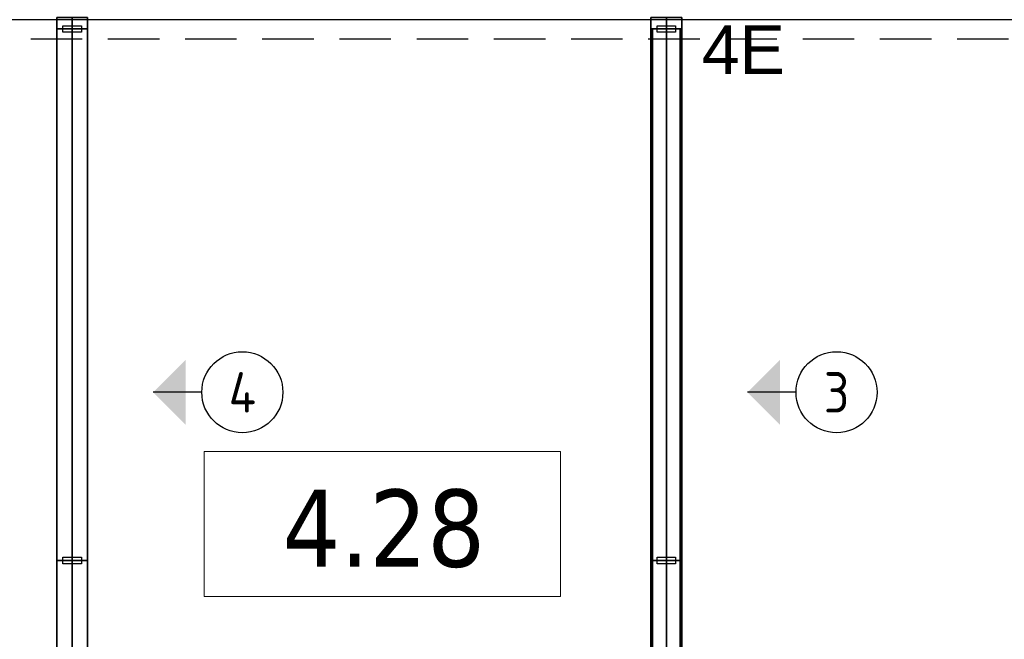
# Model space of a CAD drawing. Extents: x 2744 to 57639, y 3641 to 38820.
# Tile 28 of 179: x 11688 to 14725, y 33751 to 35663. Entities that reach past the tile are written whole.
import ezdxf
from ezdxf.enums import TextEntityAlignment as Align

# ---------------------------------------------------------------- set-up
doc = ezdxf.new("R2010")
doc.units = 0
doc.header["$LTSCALE"] = 50
doc.header["$PDSIZE"] = -5
doc.linetypes.add('HIDDEN2', pattern=[4.7625, 3.175, -1.5875])
doc.layers.get('0').update_dxf_attribs({"linetype": 'CONTINUOUS'})
doc.layers.get('DEFPOINTS').update_dxf_attribs({"linetype": 'CONTINUOUS'})
doc.layers.add('A-AREA-IDEN', color=8, linetype='CONTINUOUS', lineweight=18)
for name, color, linetype in [('AS-A38--_F----5', 2, 'CONTINUOUS'), ('AS-A38--_F---4-', 9, 'CONTINUOUS'), ('AS-I38-M_F----5_Muuraansluitingen', 7, 'CONTINUOUS'), ('AS-I38-M_F----5_Wandmodulen', 7, 'CONTINUOUS'), ('AS-L38--', 7, 'CONTINUOUS'), ('AS-L38--_F----5', 7, 'CONTINUOUS'), ('AS-L38--_F---4-', 7, 'CONTINUOUS'), ('AS-L38--_F-23--', 3, 'CONTINUOUS'), ('AS-L38--_F1-----', 2, 'CONTINUOUS'), ('AS-L38--_F123--', 7, 'CONTINUOUS'), ('AS-L38GL_F---4-', 2, 'CONTINUOUS'), ('AS-L38GL_F123--', 3, 'CONTINUOUS'), ('AS-M38--_F----5', 1, 'CONTINUOUS'), ('AS-T38--_F----5', 7, 'CONTINUOUS'), ('AS-T38--_F-23--', 7, 'CONTINUOUS'), ('IWTEKST', 2, 'CONTINUOUS')]:
    doc.layers.add(name, color=color, linetype=linetype)
doc.layers.add('AS-I38-1_F----5', color=2, linetype='CONTINUOUS', plot=False)
doc.layers.add('IWHULPLIJN', color=40, linetype='CONTINUOUS', plot=False)
doc.styles.get("Standard").update_dxf_attribs({"font": 'isocp.shx'})
doc.styles.add('Tahoma_1', font='TAHOMA.TTF', dxfattribs={"height": 238.040123})
pattern_1 = [(0, (869, 1360), (31.75, 31.75), [15.875, -47.625]), (90, (876.938, 1352.062), (-31.75, 31.75), [15.875, -47.625])]
pattern_2 = [(60, (616, 2090), (-43300, 25000), [300, -50000]), (60, (690, 2164), (-43300, 25000), [100, -50000]), (60, (645, 2190), (-43300, 25000), [100, -50000]), (150, (780, 2170), (-25000, -43300), [200, -50000])]
pattern_3 = [(0, (691.5, 1360), (29.7656, 59.5312), [0, -59.5312])]
pattern_4 = [(60, (616, 1230), (-43300, 25000), [300, -50000]), (60, (690, 1304), (-43300, 25000), [100, -50000]), (60, (645, 1330), (-43300, 25000), [100, -50000]), (150, (780, 1310), (-25000, -43300), [200, -50000])]
pattern_5 = [(60, (616, 370), (-43300, 25000), [300, -50000]), (60, (690, 444), (-43300, 25000), [100, -50000]), (60, (645, 470), (-43300, 25000), [100, -50000]), (150, (780, 450), (-25000, -43300), [200, -50000])]
pattern_6 = [(0, (820, 1360), (31.75, 31.75), [15.875, -47.625]), (90, (827.938, 1352.062), (-31.75, 31.75), [15.875, -47.625])]
pattern_7 = [(60, (745, 2090), (-43300, 25000), [300, -50000]), (60, (817, 2164), (-43300, 25000), [100, -50000]), (60, (773, 2190), (-43300, 25000), [100, -50000]), (150, (907, 2170), (-25000, -43300), [200, -50000])]
pattern_8 = [(0, (820, 1360), (29.7656, 59.5312), [0, -59.5312])]
pattern_9 = [(60, (745, 1230), (-43300, 25000), [300, -50000]), (60, (817, 1304), (-43300, 25000), [100, -50000]), (60, (773, 1330), (-43300, 25000), [100, -50000]), (150, (907, 1310), (-25000, -43300), [200, -50000])]
pattern_10 = [(60, (745, 370), (-43300, 25000), [300, -50000]), (60, (817, 444), (-43300, 25000), [100, -50000]), (60, (773, 470), (-43300, 25000), [100, -50000]), (150, (907, 450), (-25000, -43300), [200, -50000])]

# ---------------------------------------------------------------- blocks, each defined once
blk = doc.blocks.new('00_KU ruimtetag groot - 00_KU ruimtetag groot-3653893-Plotview 4e Verdieping - schaal 1 op 100')
at = {"layer": 'A-AREA-IDEN'}
for p, q in [((5.5, 2.164), (-5.5, 2.164)), ((-5.5, 2.164), (-5.5, -2.302)), ((5.5, -2.302), (5.5, 2.164)), ((-5.5, -2.302), (5.5, -2.302))]:
    blk.add_line(p, q, dxfattribs=at)
blk = doc.blocks.new('Onderlegger 4e verdieping')
at = {"layer": 'A-AREA-IDEN', "xscale": 99.99999999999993, "yscale": 99.99999999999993, "zscale": 99.99999999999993}
blk.add_blockref('00_KU ruimtetag groot - 00_KU ruimtetag groot-3653893-Plotview 4e Verdieping - schaal 1 op 100', (12806.4, 34113.9), dxfattribs=at)
at = {"layer": 'A-AREA-IDEN', "insert": (12811, 34213.2), "char_height": 238.04, "width": 768, "attachment_point": 2, "line_spacing_factor": 1.000232, "style": 'Tahoma_1'}
blk.add_mtext('4.28', dxfattribs=at)
blk = doc.blocks.new('WandNr2-_CTA01')
at = {"layer": 'AS-T38--_F-23--', "color": 0, "linetype": 'ByBlock'}
blk.add_line((0, -5), (0, -2), dxfattribs=at)
blk.add_circle((0, -7.5), 2.5, dxfattribs=at)
blk.add_solid([(0, -2), (2, -4), (-2, -4)], dxfattribs=at)
blk.add_attdef('WANDNR', text='', height=2.5, dxfattribs=at).set_placement((0, -7.5), align=Align.MIDDLE)
blk = doc.blocks.new('WandNr5o_CTA01')
at = {"layer": 'AS-T38--_F----5', "color": 0, "linetype": 'ByBlock'}
blk.add_circle((0, -18), 2.5, dxfattribs=at)
blk.add_attdef('WANDNR', text='', height=2.5, dxfattribs=at).set_placement((0, -18), align=Align.MIDDLE)
blk = doc.blocks.new('BvnAans-_CTA01')
at = {"layer": 'AS-L38--_F----5', "color": 0, "invisible_edges": 10}
blk.add_3dface([(0, 0), (1, 0), (1, 0, 1), (0, 0, 1)], dxfattribs=at)
at = {"layer": 'AS-L38--_F---4-', "invisible_edges": 10}
for points in [[(0, 0.5), (1, 0.5), (1, 0.5, 1), (0, 0.5, 1)], [(0, -0.5), (1, -0.5), (1, -0.5, 1), (0, -0.5, 1)]]:
    blk.add_3dface(points, dxfattribs=at)
at = {"layer": 'AS-L38--_F---4-'}
blk.add_3dface([(0, -0.5, 1), (0, 0.5, 1), (1, 0.5, 1), (1, -0.5, 1)], dxfattribs=at)
blk = doc.blocks.new('OndrAans_CTA01')
at = {"layer": 'AS-L38--_F----5', "color": 0, "invisible_edges": 10}
blk.add_3dface([(0, 0), (1, 0), (1, 0, 1), (0, 0, 1)], dxfattribs=at)
at = {"layer": 'AS-L38--_F---4-', "invisible_edges": 10}
for points in [[(0, 0.5), (1, 0.5), (1, 0.5, 1), (0, 0.5, 1)], [(0, -0.5), (1, -0.5), (1, -0.5, 1), (0, -0.5, 1)]]:
    blk.add_3dface(points, dxfattribs=at)
at = {"layer": 'AS-L38--_F123--', "color": 0}
blk.add_3dface([(0, -0.5), (1, -0.5), (1, 0.5), (0, 0.5)], dxfattribs=at)
blk = doc.blocks.new('Q0WDSTL-_CTA01')
at = {"layer": 'AS-L38--_F-23--'}
for p, q in [((0, 0.3), (0, 0.5)), ((0, -0.3), (0, -0.5))]:
    blk.add_line(p, q, dxfattribs=at)
at = {"layer": 'AS-L38--_F-23--', "color": 1}
blk.add_lwpolyline([(0, 0.3), (1, 0.3), (1, -0.3), (0, -0.3)], dxfattribs=at)
at = {"layer": 'AS-L38--_F1-----'}
blk.add_lwpolyline([(0, 0.5), (0, -0.5)], dxfattribs=at)
blk = doc.blocks.new('D1------_CTA01')
at = {"layer": 'AS-L38--_F----5', "color": 0}
blk.add_3dface([(0, 0), (1, 0), (1, 0, 1), (0, 0, 1)], dxfattribs=at)
at = {"layer": 'AS-L38--_F---4-'}
for points in [[(0, 0.5), (1, 0.5), (1, 0.5, 1), (0, 0.5, 1)], [(0, -0.5), (1, -0.5), (1, -0.5, 1), (0, -0.5, 1)]]:
    blk.add_3dface(points, dxfattribs=at)
blk = doc.blocks.new('QWND9---_CTA01')
at = {"layer": 'AS-A38--_F----5', "extrusion": (0, -1, 0)}
h = blk.add_hatch(dxfattribs=at)
h.set_pattern_fill('CROSS', color=256, scale=5, style=0)
h.set_pattern_definition(pattern_1)
h.paths.add_polyline_path([(0, 940), (1738, 940), (1738, 1780), (0, 1780)])
at = {"layer": 'AS-A38--_F---4-', "extrusion": (0, -1, 0)}
h = blk.add_hatch(dxfattribs=at)
h.set_pattern_fill('CROSS', color=256, scale=5, style=0)
h.set_pattern_definition(pattern_1)
h.paths.add_polyline_path([(0, 940), (1738, 940), (1738, 1780), (0, 1780)])
h = blk.add_hatch(dxfattribs=at)
h.set_pattern_fill('CROSS', color=256, scale=5, style=0)
h.set_pattern_definition(pattern_1)
h.paths.add_polyline_path([(0, 940), (1738, 940), (1738, 1780), (0, 1780)])
at = {"layer": 'DEFPOINTS'}
blk.add_point((0, 0, 2700), dxfattribs=at)
at = {"layer": 'AS-L38--', "yscale": 95}
for name, p, xscale, zscale in [('BvnAans-_CTA01', (0, 0, 2660), 1738, 40), ('OndrAans_CTA01', (0, 0), 1738, 60), ('Q0WDSTL-_CTA01', (0, 0), 10, 10), ('D1------_CTA01', (0, 0, 1780), 1738, 880), ('D1------_CTA01', (0, 0, 940), 1738, 840), ('D1------_CTA01', (0, 0, 60), 1738, 880)]:
    blk.add_blockref(name, p, dxfattribs=dict(at, xscale=xscale, zscale=zscale))
at = {"layer": 'AS-L38--', "xscale": 10, "yscale": 95, "zscale": 10, "rotation": 180}
blk.add_blockref('Q0WDSTL-_CTA01', (1738, 0), dxfattribs=at)
at = {"layer": 'AS-I38-1_F----5', "extrusion": (0, -1, 0)}
blk.add_text('1', height=90, dxfattribs=at).set_placement((40, 130))
at = {"layer": 'AS-I38-M_F----5_Wandmodulen', "extrusion": (0, -1, 0)}
blk.add_text('AH-Z1', height=125, rotation=90, dxfattribs=at).set_placement((869, 2750), align=Align.MIDDLE_LEFT)
blk = doc.blocks.new('QPGLAS--_CTA01')
at = {"layer": 'AS-L38--_F----5', "color": 0}
blk.add_3dface([(0, 0), (1, 0), (1, 0, 1), (0, 0, 1)], dxfattribs=at)
at = {"layer": 'AS-L38GL_F123--'}
blk.add_line((0, 0), (1, 0), dxfattribs=at)
at = {"layer": 'AS-L38GL_F---4-'}
mesh = blk.add_polymesh((6, 3), dxfattribs=at)
for k, corner in enumerate([(1, -0.45, 1), (1, -0.45), (1, -0.45), (0, -0.45, 1), (0, -0.45), (0, -0.45), (0, 0.45, 1), (0, 0.45), (0, -0.45), (1, 0.45, 1), (1, 0.45), (1, -0.45), (1, 0.45, 1), (1, 0.45, 1), (1, -0.45, 1), (0, 0.45, 1), (0, 0.45, 1), (0, -0.45, 1)]):
    mesh.set_mesh_vertex(divmod(k, 3), corner)
blk = doc.blocks.new('O4------_CTA01')
blk.add_blockref('QPGLAS--_CTA01', (0, 0))
blk = doc.blocks.new('QWND63--_CTA01')
at = {"layer": 'AS-A38--_F----5', "extrusion": (0, -1, 0)}
h = blk.add_hatch(dxfattribs=at)
h.set_pattern_fill('GLAS2', color=256, scale=50, angle=60, style=0, pattern_type=2)
h.set_pattern_definition(pattern_2)
h.paths.add_polyline_path([(0, 1780), (1383, 1780), (1383, 2660), (0, 2660)])
h = blk.add_hatch(dxfattribs=at)
h.set_pattern_fill('GLAS2', color=256, scale=50, angle=60, style=0, pattern_type=2)
h.set_pattern_definition(pattern_4)
h.paths.add_polyline_path([(0, 940), (1383, 940), (1383, 1780), (0, 1780)])
h = blk.add_hatch(dxfattribs=at)
h.set_pattern_fill('GLAS2', color=256, scale=50, angle=60, style=0, pattern_type=2)
h.set_pattern_definition(pattern_5)
h.paths.add_polyline_path([(0, 60), (1383, 60), (1383, 940), (0, 940)])
h = blk.add_hatch(dxfattribs=at)
h.set_pattern_fill('DOTS', color=256, scale=37.5, style=0)
h.set_pattern_definition(pattern_3)
h.paths.add_polyline_path([(10, 950), (1373, 950), (1373, 1770), (10, 1770)])
at = {"layer": 'AS-A38--_F---4-', "extrusion": (0, -1, 0)}
h = blk.add_hatch(dxfattribs=at)
h.set_pattern_fill('GLAS2', color=256, scale=50, angle=60, style=0, pattern_type=2)
h.set_pattern_definition(pattern_2)
h.paths.add_polyline_path([(0, 1780), (1383, 1780), (1383, 2660), (0, 2660)])
h = blk.add_hatch(dxfattribs=at)
h.set_pattern_fill('GLAS2', color=256, scale=50, angle=60, style=0, pattern_type=2)
h.set_pattern_definition(pattern_4)
h.paths.add_polyline_path([(0, 940), (1383, 940), (1383, 1780), (0, 1780)])
h = blk.add_hatch(dxfattribs=at)
h.set_pattern_fill('GLAS2', color=256, scale=50, angle=60, style=0, pattern_type=2)
h.set_pattern_definition(pattern_5)
h.paths.add_polyline_path([(0, 60), (1383, 60), (1383, 940), (0, 940)])
h = blk.add_hatch(dxfattribs=at)
h.set_pattern_fill('DOTS', color=256, scale=37.5, style=0)
h.set_pattern_definition(pattern_3)
h.paths.add_polyline_path([(10, 950), (1373, 950), (1373, 1770), (10, 1770)])
h = blk.add_hatch(dxfattribs=at)
h.set_pattern_fill('GLAS2', color=256, scale=50, angle=60, style=0, pattern_type=2)
h.set_pattern_definition(pattern_2)
h.paths.add_polyline_path([(0, 1780), (1383, 1780), (1383, 2660), (0, 2660)])
h = blk.add_hatch(dxfattribs=at)
h.set_pattern_fill('GLAS2', color=256, scale=50, angle=60, style=0, pattern_type=2)
h.set_pattern_definition(pattern_4)
h.paths.add_polyline_path([(0, 940), (1383, 940), (1383, 1780), (0, 1780)])
h = blk.add_hatch(dxfattribs=at)
h.set_pattern_fill('GLAS2', color=256, scale=50, angle=60, style=0, pattern_type=2)
h.set_pattern_definition(pattern_5)
h.paths.add_polyline_path([(0, 60), (1383, 60), (1383, 940), (0, 940)])
h = blk.add_hatch(dxfattribs=at)
h.set_pattern_fill('DOTS', color=256, scale=37.5, style=0)
h.set_pattern_definition(pattern_3)
h.paths.add_polyline_path([(10, 950), (1373, 950), (1373, 1770), (10, 1770)])
at = {"layer": 'DEFPOINTS'}
blk.add_point((0, 0, 2700), dxfattribs=at)
at = {"layer": 'AS-L38--', "yscale": 95}
for name, p, xscale, zscale in [('BvnAans-_CTA01', (0, 0, 2660), 1383, 40), ('OndrAans_CTA01', (0, 0), 1383, 60), ('Q0WDSTL-_CTA01', (0, 0), 10, 10), ('O4------_CTA01', (0, 0, 940), 1383, 840), ('O4------_CTA01', (0, 0, 1780), 1383, 880), ('O4------_CTA01', (0, 0, 60), 1383, 880)]:
    blk.add_blockref(name, p, dxfattribs=dict(at, xscale=xscale, zscale=zscale))
at = {"layer": 'AS-L38--', "xscale": 10, "yscale": 95, "zscale": 10, "rotation": 180}
blk.add_blockref('Q0WDSTL-_CTA01', (1383, 0), dxfattribs=at)
at = {"layer": 'AS-I38-1_F----5', "extrusion": (0, -1, 0)}
blk.add_text('2', height=90, dxfattribs=at).set_placement((40, 130))
at = {"layer": 'AS-I38-M_F----5_Wandmodulen', "extrusion": (0, -1, 0)}
blk.add_text('GH', height=125, rotation=90, dxfattribs=at).set_placement((691.5, 2750), align=Align.MIDDLE_LEFT)
blk = doc.blocks.new('DtlRchts_CTA01')
at = {"color": 0, "linetype": 'ByBlock', "const_width": 0.2}
blk.add_lwpolyline([(-3, 0), (3, 0)], dxfattribs=at)
at = {"color": 3, "linetype": 'ByBlock'}
blk.add_attdef('DETAIL', text='', height=2.5, dxfattribs=at).set_placement((-0.755, 0.5), align=Align.RIGHT)
blk = doc.blocks.new('QEND8---_CTA01')
at = {"layer": 'AS-L38--_F----5', "invisible_edges": 1}
for points in [[(0, 0), (0, 0, 60), (35, 0, 60), (35, 0)], [(0, 0, 2660), (0, 0, 2700), (35, 0, 2700), (35, 0, 2660)]]:
    blk.add_3dface(points, dxfattribs=at)
at = {"layer": 'AS-L38--_F----5'}
blk.add_3dface([(0, 0, 60), (0, 0, 2660), (35, 0, 2660), (35, 0, 60)], dxfattribs=at)
at = {"layer": 'AS-L38--_F---4-', "invisible_edges": 1}
for points in [[(35, 47.5), (35, 47.5, 60), (0, 47.5, 60), (0, 47.5)], [(35, 47.5, 2660), (35, 47.5, 2700), (0, 47.5, 2700), (0, 47.5, 2660)], [(0, -47.5), (0, -47.5, 60), (35, -47.5, 60), (35, -47.5)], [(0, -47.5, 2660), (0, -47.5, 2700), (35, -47.5, 2700), (35, -47.5, 2660)]]:
    blk.add_3dface(points, dxfattribs=at)
at = {"layer": 'AS-L38--_F---4-'}
for points in [[(35, 47.5, 60), (35, 47.5, 2660), (0, 47.5, 2660), (0, 47.5, 60)], [(0, -47.5, 2700), (35, -47.5, 2700), (35, 47.5, 2700), (0, 47.5, 2700)], [(35, -47.5), (35, -47.5, 60), (35, 47.5, 60), (35, 47.5)], [(35, -47.5, 60), (35, -47.5, 2660), (35, 47.5, 2660), (35, 47.5, 60)], [(35, -47.5, 2660), (35, -47.5, 2700), (35, 47.5, 2700), (35, 47.5, 2660)], [(0, -47.5, 60), (0, -47.5, 2660), (35, -47.5, 2660), (35, -47.5, 60)]]:
    blk.add_3dface(points, dxfattribs=at)
at = {"layer": 'AS-L38--_F123--'}
blk.add_lwpolyline([(0, -47.5), (35, -47.5), (35, 47.5), (0, 47.5)], dxfattribs=at)
at = {"layer": 'DEFPOINTS'}
blk.add_point((35, 0, 2700), dxfattribs=at)
at = {"layer": 'AS-L38--', "xscale": 10, "yscale": 95, "zscale": 10}
blk.add_blockref('Q0WDSTL-_CTA01', (0, 0), dxfattribs=at)
at = {"layer": 'AS-I38-M_F----5_Muuraansluitingen', "extrusion": (0, -1, 0)}
blk.add_text('4E', height=125, rotation=90, dxfattribs=at).set_placement((35, 2750), align=Align.MIDDLE_LEFT)
blk = doc.blocks.new('QEND11--_CTA01')
at = {"layer": 'AS-L38--_F----5', "invisible_edges": 1}
for points in [[(0, 0), (0, 0, 60), (35, 0, 60), (35, 0)], [(0, 0, 2660), (0, 0, 2700), (35, 0, 2700), (35, 0, 2660)]]:
    blk.add_3dface(points, dxfattribs=at)
at = {"layer": 'AS-L38--_F----5'}
blk.add_3dface([(0, 0, 60), (0, 0, 2660), (35, 0, 2660), (35, 0, 60)], dxfattribs=at)
at = {"layer": 'AS-L38--_F---4-', "invisible_edges": 1}
for points in [[(35, 47.5), (35, 47.5, 60), (0, 47.5, 60), (0, 47.5)], [(35, 47.5, 2660), (35, 47.5, 2700), (0, 47.5, 2700), (0, 47.5, 2660)], [(0, -47.5), (0, -47.5, 60), (35, -47.5, 60), (35, -47.5)], [(0, -47.5, 2660), (0, -47.5, 2700), (35, -47.5, 2700), (35, -47.5, 2660)]]:
    blk.add_3dface(points, dxfattribs=at)
at = {"layer": 'AS-L38--_F---4-'}
for points in [[(35, 47.5, 60), (35, 47.5, 2660), (0, 47.5, 2660), (0, 47.5, 60)], [(0, -47.5, 2700), (35, -47.5, 2700), (35, 47.5, 2700), (0, 47.5, 2700)], [(35, -47.5), (35, -47.5, 60), (35, 47.5, 60), (35, 47.5)], [(35, -47.5, 60), (35, -47.5, 2660), (35, 47.5, 2660), (35, 47.5, 60)], [(35, -47.5, 2660), (35, -47.5, 2700), (35, 47.5, 2700), (35, 47.5, 2660)], [(0, -47.5, 60), (0, -47.5, 2660), (35, -47.5, 2660), (35, -47.5, 60)]]:
    blk.add_3dface(points, dxfattribs=at)
at = {"layer": 'AS-L38--_F123--'}
blk.add_lwpolyline([(0, -47.5), (35, -47.5), (35, 47.5), (0, 47.5)], dxfattribs=at)
at = {"layer": 'DEFPOINTS'}
blk.add_point((35, 0, 2700), dxfattribs=at)
at = {"layer": 'AS-L38--', "xscale": 10, "yscale": 95, "zscale": 10}
blk.add_blockref('Q0WDSTL-_CTA01', (0, 0), dxfattribs=at)
at = {"layer": 'AS-I38-M_F----5_Muuraansluitingen', "extrusion": (0, -1, 0)}
blk.add_text('D4C', height=125, rotation=90, dxfattribs=at).set_placement((35, 2750), align=Align.MIDDLE_LEFT)
blk = doc.blocks.new('QWND28--_CTA01')
at = {"layer": 'AS-A38--_F----5', "extrusion": (0, -1, 0)}
h = blk.add_hatch(dxfattribs=at)
h.set_pattern_fill('CROSS', color=256, scale=5, style=0)
h.set_pattern_definition(pattern_6)
h.paths.add_polyline_path([(0, 940), (1640, 940), (1640, 1780), (0, 1780)])
at = {"layer": 'AS-A38--_F---4-', "extrusion": (0, -1, 0)}
h = blk.add_hatch(dxfattribs=at)
h.set_pattern_fill('CROSS', color=256, scale=5, style=0)
h.set_pattern_definition(pattern_6)
h.paths.add_polyline_path([(0, 940), (1640, 940), (1640, 1780), (0, 1780)])
h = blk.add_hatch(dxfattribs=at)
h.set_pattern_fill('CROSS', color=256, scale=5, style=0)
h.set_pattern_definition(pattern_6)
h.paths.add_polyline_path([(0, 940), (1640, 940), (1640, 1780), (0, 1780)])
at = {"layer": 'DEFPOINTS'}
blk.add_point((0, 0, 2700), dxfattribs=at)
at = {"layer": 'AS-L38--', "yscale": 95}
for name, p, xscale, zscale in [('BvnAans-_CTA01', (0, 0, 2660), 1640, 40), ('OndrAans_CTA01', (0, 0), 1640, 60), ('Q0WDSTL-_CTA01', (0, 0), 10, 10), ('D1------_CTA01', (0, 0, 1780), 1640, 880), ('D1------_CTA01', (0, 0, 940), 1640, 840), ('D1------_CTA01', (0, 0, 60), 1640, 880)]:
    blk.add_blockref(name, p, dxfattribs=dict(at, xscale=xscale, zscale=zscale))
at = {"layer": 'AS-L38--', "xscale": 10, "yscale": 95, "zscale": 10, "rotation": 180}
blk.add_blockref('Q0WDSTL-_CTA01', (1640, 0), dxfattribs=at)
at = {"layer": 'AS-I38-1_F----5', "extrusion": (0, -1, 0)}
blk.add_text('98', height=90, dxfattribs=at).set_placement((40, 130))
at = {"layer": 'AS-I38-M_F----5_Wandmodulen', "extrusion": (0, -1, 0)}
blk.add_text('AH-Z1', height=125, rotation=90, dxfattribs=at).set_placement((820, 2750), align=Align.MIDDLE_LEFT)
blk = doc.blocks.new('QWND19--_CTA01')
at = {"layer": 'AS-A38--_F----5', "extrusion": (0, -1, 0)}
h = blk.add_hatch(dxfattribs=at)
h.set_pattern_fill('GLAS2', color=256, scale=50, angle=60, style=0, pattern_type=2)
h.set_pattern_definition(pattern_7)
h.paths.add_polyline_path([(0, 1780), (1640, 1780), (1640, 2660), (0, 2660)])
h = blk.add_hatch(dxfattribs=at)
h.set_pattern_fill('GLAS2', color=256, scale=50, angle=60, style=0, pattern_type=2)
h.set_pattern_definition(pattern_9)
h.paths.add_polyline_path([(0, 940), (1640, 940), (1640, 1780), (0, 1780)])
h = blk.add_hatch(dxfattribs=at)
h.set_pattern_fill('GLAS2', color=256, scale=50, angle=60, style=0, pattern_type=2)
h.set_pattern_definition(pattern_10)
h.paths.add_polyline_path([(0, 60), (1640, 60), (1640, 940), (0, 940)])
h = blk.add_hatch(dxfattribs=at)
h.set_pattern_fill('DOTS', color=256, scale=37.5, style=0)
h.set_pattern_definition(pattern_8)
h.paths.add_polyline_path([(10, 950), (1630, 950), (1630, 1770), (10, 1770)])
at = {"layer": 'AS-A38--_F---4-', "extrusion": (0, -1, 0)}
h = blk.add_hatch(dxfattribs=at)
h.set_pattern_fill('GLAS2', color=256, scale=50, angle=60, style=0, pattern_type=2)
h.set_pattern_definition(pattern_7)
h.paths.add_polyline_path([(0, 1780), (1640, 1780), (1640, 2660), (0, 2660)])
h = blk.add_hatch(dxfattribs=at)
h.set_pattern_fill('GLAS2', color=256, scale=50, angle=60, style=0, pattern_type=2)
h.set_pattern_definition(pattern_9)
h.paths.add_polyline_path([(0, 940), (1640, 940), (1640, 1780), (0, 1780)])
h = blk.add_hatch(dxfattribs=at)
h.set_pattern_fill('GLAS2', color=256, scale=50, angle=60, style=0, pattern_type=2)
h.set_pattern_definition(pattern_10)
h.paths.add_polyline_path([(0, 60), (1640, 60), (1640, 940), (0, 940)])
h = blk.add_hatch(dxfattribs=at)
h.set_pattern_fill('DOTS', color=256, scale=37.5, style=0)
h.set_pattern_definition(pattern_8)
h.paths.add_polyline_path([(10, 950), (1630, 950), (1630, 1770), (10, 1770)])
h = blk.add_hatch(dxfattribs=at)
h.set_pattern_fill('GLAS2', color=256, scale=50, angle=60, style=0, pattern_type=2)
h.set_pattern_definition(pattern_7)
h.paths.add_polyline_path([(0, 1780), (1640, 1780), (1640, 2660), (0, 2660)])
h = blk.add_hatch(dxfattribs=at)
h.set_pattern_fill('GLAS2', color=256, scale=50, angle=60, style=0, pattern_type=2)
h.set_pattern_definition(pattern_9)
h.paths.add_polyline_path([(0, 940), (1640, 940), (1640, 1780), (0, 1780)])
h = blk.add_hatch(dxfattribs=at)
h.set_pattern_fill('GLAS2', color=256, scale=50, angle=60, style=0, pattern_type=2)
h.set_pattern_definition(pattern_10)
h.paths.add_polyline_path([(0, 60), (1640, 60), (1640, 940), (0, 940)])
h = blk.add_hatch(dxfattribs=at)
h.set_pattern_fill('DOTS', color=256, scale=37.5, style=0)
h.set_pattern_definition(pattern_8)
h.paths.add_polyline_path([(10, 950), (1630, 950), (1630, 1770), (10, 1770)])
at = {"layer": 'DEFPOINTS'}
blk.add_point((0, 0, 2700), dxfattribs=at)
at = {"layer": 'AS-L38--', "yscale": 95}
for name, p, xscale, zscale in [('BvnAans-_CTA01', (0, 0, 2660), 1640, 40), ('OndrAans_CTA01', (0, 0), 1640, 60), ('Q0WDSTL-_CTA01', (0, 0), 10, 10), ('O4------_CTA01', (0, 0, 940), 1640, 840), ('O4------_CTA01', (0, 0, 1780), 1640, 880), ('O4------_CTA01', (0, 0, 60), 1640, 880)]:
    blk.add_blockref(name, p, dxfattribs=dict(at, xscale=xscale, zscale=zscale))
at = {"layer": 'AS-L38--', "xscale": 10, "yscale": 95, "zscale": 10, "rotation": 180}
blk.add_blockref('Q0WDSTL-_CTA01', (1640, 0), dxfattribs=at)
at = {"layer": 'AS-I38-1_F----5', "extrusion": (0, -1, 0)}
blk.add_text('98', height=90, dxfattribs=at).set_placement((40, 130))
at = {"layer": 'AS-I38-M_F----5_Wandmodulen', "extrusion": (0, -1, 0)}
blk.add_text('GH', height=125, rotation=90, dxfattribs=at).set_placement((820, 2750), align=Align.MIDDLE_LEFT)

msp = doc.modelspace()

# ---------------------------------------------------------------- linework, layer by layer
at = {"color": 254, "linetype": 'HIDDEN2'}
msp.add_line((53790.6, 35602.2), (4741.6, 35602.2), dxfattribs=at)
at = {"layer": 'IWHULPLIJN', "color": 3}
for p, q in [((11849.6, 35662.2), (11849.6, 32161.2)), ((13682.6, 35662.2), (13682.6, 32161.2))]:
    msp.add_line(p, q, dxfattribs=at)
at = {"layer": 'IWTEKST'}
msp.add_line((28303.1, 35662.2), (9458.76, 35662.2), dxfattribs=at)

# ---------------------------------------------------------------- block references
msp.add_blockref('Onderlegger 4e verdieping', (0, 0))
at = {"layer": 'AS-L38--'}
for name, p, rotation in [('QEND11--_CTA01', (11849.6, 35634.2), 90), ('QEND8---_CTA01', (13682.6, 35634.2), 90.00000000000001), ('QWND28--_CTA01', (11849.6, 33994.2), 90), ('QWND19--_CTA01', (13682.6, 33994.2), 90.00000000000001), ('QWND9---_CTA01', (11849.6, 32256.2), 90), ('QWND63--_CTA01', (13682.6, 32611.2), 90.00000000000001)]:
    msp.add_blockref(name, p, dxfattribs=dict(at, rotation=rotation))
at = {"layer": 'AS-L38--', "extrusion": (1, 0, 0)}
ref = msp.add_blockref('WandNr5o_CTA01', (34810.7, -100, 11849.6), dxfattribs=dict(at, xscale=50, yscale=50, zscale=50))
ref.add_attrib('WANDNR', '4', dxfattribs={"layer": 'AS-T38--_F----5', "color": 0, "linetype": 'ByBlock', "extrusion": (1, 0, 0), "height": 125}).set_placement((34810.7, -1000, 11849.6), align=Align.MIDDLE)
at = {"layer": 'AS-L38--'}
ref = msp.add_blockref('WandNr2-_CTA01', (11999.6, 34513.29), dxfattribs=dict(at, xscale=50, yscale=50, zscale=50, rotation=90))
ref.add_attrib('WANDNR', '4', dxfattribs={"layer": 'AS-T38--_F-23--', "color": 0, "linetype": 'ByBlock', "height": 125}).set_placement((12374.6, 34513.29), align=Align.MIDDLE)
ref = msp.add_blockref('WandNr2-_CTA01', (13832.6, 34513.29), dxfattribs=dict(at, xscale=50, yscale=50, zscale=50, rotation=90))
ref.add_attrib('WANDNR', '3', dxfattribs={"layer": 'AS-T38--_F-23--', "color": 0, "linetype": 'ByBlock', "height": 125}).set_placement((14207.6, 34513.29), align=Align.MIDDLE)
at = {"layer": 'AS-L38--', "extrusion": (1, 0, 0)}
ref = msp.add_blockref('WandNr5o_CTA01', (33911.7, -100, 13682.6), dxfattribs=dict(at, xscale=50, yscale=50, zscale=50))
ref.add_attrib('WANDNR', '3', dxfattribs={"layer": 'AS-T38--_F----5', "color": 0, "linetype": 'ByBlock', "extrusion": (1, 0, 0), "height": 125}).set_placement((33911.7, -1000, 13682.6), align=Align.MIDDLE)
at = {"layer": 'AS-M38--_F----5', "extrusion": (1, -6.12303e-17, 2.22045e-16)}
ref = msp.add_blockref('DtlRchts_CTA01', (33994.2, 1350, 11849.6), dxfattribs=dict(at, xscale=50, yscale=50, zscale=50))
ref.add_attrib('DETAIL', '5', dxfattribs={"layer": '0', "color": 3, "linetype": 'ByBlock', "extrusion": (1, -6.12303e-17, 2.22045e-16), "height": 125}).set_placement((33956.46, 1375, 11849.6), align=Align.RIGHT)

# ---------------------------------------------------------------- texts
at = {"layer": 'IWTEKST', "insert": (13791.88, 35645.16, 60), "char_height": 150, "width": 3405, "attachment_point": 1}
msp.add_mtext('{\\fArial|b0|i0|c0|p34;4E}', dxfattribs=at)

doc.saveas('drawing.dxf')
